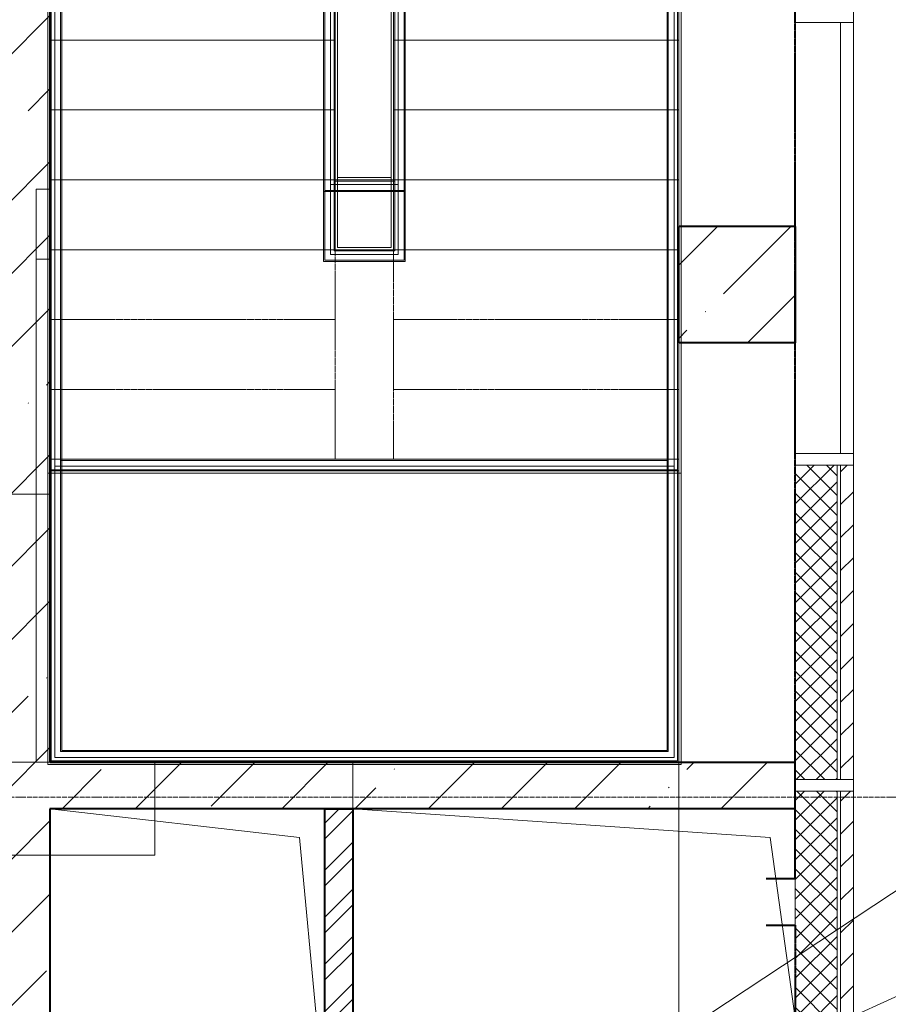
# Model space of a CAD drawing. Header units: millimetres. Extents: x 105028 to 874735, y -568483 to 191941.
# Tile 108 of 135: x 349083 to 352813, y 180899 to 185126. Entities that reach past the tile are written whole.
import ezdxf

# ---------------------------------------------------------------- set-up
doc = ezdxf.new("R2010")
doc.units = ezdxf.units.MM
for name, pattern in [('ADSK_Линия сетки', [25, 20, -2.5, 0, -2.5]), ('ADSK_Сверху', [4.5, 3, -1.5]), ('ADSK_Скрыто', [6, 3, -3]), ('ADSK_Штриховая_ш3 п1_5', [4.5, 3, -1.5]), ('Штрих_3_1_5_', [4.5, 3, -1.5])]:
    doc.linetypes.add(name, pattern=pattern)
doc.layers.add('_Разделитель помещений_', color=4, linetype='ADSK_Штриховая_ш3 п1_5', lineweight=40, true_color=0x00ffff)
for name, color, linetype, lineweight in [('Импосты витража', 7, 'Continuous', 18), ('Лестницы', 7, 'Continuous', 18), ('Марки арматуры воздуховодов', 7, 'Continuous', 20), ('Несущие колонны', 7, 'Continuous', 18), ('Ограждение', 7, 'Continuous', 18), ('Оси', 7, 'Continuous', 9), ('Панели витража', 252, 'Continuous', 5), ('Перекрытия', 7, 'Continuous', 18), ('Поручни', 7, 'Continuous', 18), ('Стены', 7, 'Continuous', 18), ('Стены разрез', 7, 'Continuous', 40), ('Стены штриховка', 7, 'Continuous', 40)]:
    doc.layers.add(name, color=color, linetype=linetype, lineweight=lineweight)
pattern_1 = [(45, (0, 0), (-314.308964, 314.308964), []), (45, (314.3, 0), (-314.308964, 314.308964), [555.625, -111.125, 3.353, -107.772])]
pattern_2 = [(45, (0, 0), (-42.42640687, 42.42640687), []), (135, (0, 0), (-42.42640687, -42.42640687), [])]
pattern_3 = [(45, (0, 0), (-70.7106781, 70.7106781), [])]

# ---------------------------------------------------------------- blocks, each defined once
blk = doc.blocks.new('Ограждение - Ограждение-2592933-К2_L02_5_400__Задание СС')
at = {"layer": 'Поручни'}
for p, q in [((58974.2, 39001.5), (59024.2, 39001.5)), ((58974.2, 38701.5), (58974.2, 39001.5)), ((58979.2, 39001.5), (59019.2, 39001.5)), ((58979.2, 38701.5), (58979.2, 39001.5)), ((59004.2, 39001.5), (59034.2, 39001.5)), ((59004.2, 38701.5), (59004.2, 39001.5)), ((59019.2, 38701.5), (59019.2, 39001.5)), ((59024.2, 38701.5), (59024.2, 39001.5)), ((59034.2, 38701.5), (59034.2, 39001.5)), ((58974.2, 38751.9), (59325, 38751.9)), ((58974.2, 38701.5), (58974.2, 38751.9)), ((58979.2, 38746.9), (59320, 38746.9)), ((58979.2, 38701.5), (58979.2, 38746.9)), ((59320, 38746.9), (59320, 35401.5)), ((59325, 38751.9), (59325, 35401.5)), ((58974.2, 35351.1), (58974.2, 38701.5)), ((58974.2, 35651.1), (58974.2, 38701.5)), ((58979.2, 35356.1), (58979.2, 38701.5)), ((58979.2, 35656.1), (58979.2, 38701.5)), ((59004.2, 38721.9), (59295, 38721.9)), ((59004.2, 38701.5), (59004.2, 38721.9)), ((59004.2, 35381.1), (59004.2, 38701.5)), ((59004.2, 35681.1), (59004.2, 38701.5)), ((59019.2, 38706.9), (59280, 38706.9)), ((59019.2, 38701.5), (59019.2, 38706.9)), ((59019.2, 35396.1), (59019.2, 38701.5)), ((59019.2, 35696.1), (59019.2, 38701.5)), ((59024.2, 38701.9), (59275, 38701.9)), ((59024.2, 38701.5), (59024.2, 38701.9)), ((59024.2, 35401.1), (59024.2, 38701.5)), ((59024.2, 35701.1), (59024.2, 38701.5)), ((59034.2, 35411.1), (59034.2, 38701.5)), ((59034.2, 38691.9), (59265, 38691.9)), ((59034.2, 35711.1), (59034.2, 38691.9)), ((59265, 38701.5), (59295, 38701.5)), ((59265, 38701.5), (59265, 35711.1)), ((59265, 38691.9), (59265, 35411.1)), ((59275, 38701.9), (59275, 35401.5)), ((59275, 38701.5), (59325, 38701.5)), ((59275, 38701.5), (59275, 35701.5)), ((59280, 38706.9), (59280, 35401.5)), ((59280, 38701.5), (59320, 38701.5)), ((59280, 38701.5), (59280, 35701.5)), ((59295, 38721.9), (59295, 35401.5)), ((59295, 38701.5), (59295, 35701.5)), ((59320, 38701.5), (59320, 35701.5)), ((59325, 38701.5), (59325, 35701.5)), ((59099.6, 35681.1), (59004.2, 35681.1)), ((59099.6, 35696.1), (59019.2, 35696.1)), ((59099.6, 35701.1), (59024.2, 35701.1)), ((59099.6, 35711.1), (59034.2, 35711.1)), ((59199.6, 35711.1), (59099.6, 35711.1)), ((59199.6, 35701.1), (59099.6, 35701.1)), ((59199.6, 35696.1), (59099.6, 35696.1)), ((59199.6, 35681.1), (59099.6, 35681.1)), ((59265, 35711.1), (59199.6, 35711.1)), ((59275, 35701.1), (59199.6, 35701.1)), ((59280, 35696.1), (59199.6, 35696.1)), ((59295, 35681.1), (59199.6, 35681.1)), ((59275, 35701.5), (59275, 35701.1)), ((59280, 35701.5), (59280, 35696.1)), ((59295, 35701.5), (59295, 35681.1)), ((59320, 35701.5), (59320, 35656.1)), ((59325, 35701.5), (59325, 35651.1)), ((59099.6, 35651.1), (58974.2, 35651.1)), ((59099.6, 35656.1), (58979.2, 35656.1)), ((59199.6, 35656.1), (59099.6, 35656.1)), ((59199.6, 35651.1), (59099.6, 35651.1)), ((59320, 35656.1), (59199.6, 35656.1)), ((59325, 35651.1), (59199.6, 35651.1)), ((59280, 35396.1), (59019.2, 35396.1)), ((59275, 35401.1), (59024.2, 35401.1)), ((59265, 35411.1), (59034.2, 35411.1)), ((59275, 35401.5), (59275, 35401.1)), ((59280, 35401.5), (59280, 35396.1)), ((59295, 35401.5), (59295, 35381.1)), ((59320, 35401.5), (59320, 35356.1)), ((59325, 35401.5), (59325, 35351.1)), ((59325, 35351.1), (58974.2, 35351.1)), ((59320, 35356.1), (58979.2, 35356.1)), ((59295, 35381.1), (59004.2, 35381.1))]:
    blk.add_line(p, q, dxfattribs=at)
blk = doc.blocks.new('Ограждение - Ограждение-2592937-К2_L02_5_400__Задание СС')
at = {"layer": 'Поручни'}
for p, q in [((57790, 40311.1), (60509.2, 40311.1)), ((57790, 38701.5), (57790, 40311.1)), ((57800, 40301.1), (60499.2, 40301.1)), ((57800, 38701.5), (57800, 40301.1)), ((57805, 40296.1), (60494.2, 40296.1)), ((57805, 38701.5), (57805, 40296.1)), ((60494.2, 40296.1), (60494.2, 39001.5)), ((60499.2, 40301.1), (60499.2, 39001.5)), ((60509.2, 40311.1), (60509.2, 39001.5)), ((57820, 40281.1), (60479.2, 40281.1)), ((57820, 38701.5), (57820, 40281.1)), ((57845, 40256.1), (60454.2, 40256.1)), ((57845, 38701.5), (57845, 40256.1)), ((57850, 40251.1), (60449.2, 40251.1)), ((57850, 38701.5), (57850, 40251.1)), ((60449.2, 40251.1), (60449.2, 39001.5)), ((60454.2, 40256.1), (60454.2, 39001.5)), ((60479.2, 40281.1), (60479.2, 39001.5)), ((57790, 39001.5), (57820, 39001.5)), ((57790, 38701.5), (57790, 39001.5)), ((57800, 39001.5), (57850, 39001.5)), ((57800, 38701.5), (57800, 39001.5)), ((57805, 39001.5), (57845, 39001.5)), ((57805, 38701.5), (57805, 39001.5)), ((57820, 38701.5), (57820, 39001.5)), ((57845, 38701.5), (57845, 39001.5)), ((57850, 38701.5), (57850, 39001.5)), ((60449.2, 39001.5), (60449.2, 38701.5)), ((60454.2, 39001.5), (60454.2, 38701.5)), ((60479.2, 39001.5), (60479.2, 38701.5)), ((60494.2, 39001.5), (60494.2, 38701.5)), ((60499.2, 39001.5), (60499.2, 38701.5)), ((60509.2, 39001.5), (60509.2, 38701.5)), ((57790, 35401.5), (57790, 38701.5)), ((57790, 35701.5), (57790, 38701.5)), ((57800, 35401.5), (57800, 38701.5)), ((57800, 35701.5), (57800, 38701.5)), ((57805, 35401.5), (57805, 38701.5)), ((57805, 35701.5), (57805, 38701.5)), ((57820, 35401.5), (57820, 38701.5)), ((57820, 35701.5), (57820, 38701.5)), ((57845, 35401.5), (57845, 38701.5)), ((57845, 35701.5), (57845, 38701.5)), ((57850, 35401.5), (57850, 38701.5)), ((57850, 35701.5), (57850, 38701.5)), ((60449.2, 38701.5), (60499.2, 38701.5)), ((60449.2, 38701.5), (60449.2, 35401.5)), ((60449.2, 38701.5), (60449.2, 35701.5)), ((60454.2, 38701.5), (60494.2, 38701.5)), ((60454.2, 38701.5), (60454.2, 35401.5)), ((60454.2, 38701.5), (60454.2, 35701.5)), ((60479.2, 38701.5), (60509.2, 38701.5)), ((60479.2, 38701.5), (60479.2, 35401.5)), ((60479.2, 38701.5), (60479.2, 35701.5)), ((60494.2, 38701.5), (60494.2, 35401.5)), ((60494.2, 38701.5), (60494.2, 35701.5)), ((60499.2, 38701.5), (60499.2, 35401.5)), ((60499.2, 38701.5), (60499.2, 35701.5)), ((60509.2, 38701.5), (60509.2, 35401.5)), ((60509.2, 38701.5), (60509.2, 35701.5)), ((57790, 35401.5), (57790, 35701.5)), ((57800, 35401.5), (57800, 35701.5)), ((57805, 35401.5), (57805, 35701.5)), ((57820, 35401.5), (57820, 35701.5)), ((57845, 35401.5), (57845, 35701.5)), ((57850, 35401.5), (57850, 35701.5)), ((60449.2, 35701.5), (60449.2, 34501.9)), ((60454.2, 35701.5), (60454.2, 34496.9)), ((60479.2, 35701.5), (60479.2, 34471.9)), ((60494.2, 35701.5), (60494.2, 34456.9)), ((60499.2, 35701.5), (60499.2, 34451.9)), ((60509.2, 35701.5), (60509.2, 34441.9)), ((57790, 35101.5), (57790, 35401.5)), ((57790, 34441.9), (57790, 35401.5)), ((57800, 35101.5), (57800, 35401.5)), ((57800, 34451.9), (57800, 35401.5)), ((57805, 35101.5), (57805, 35401.5)), ((57805, 34456.9), (57805, 35401.5)), ((57820, 35101.5), (57820, 35401.5)), ((57820, 34471.9), (57820, 35401.5)), ((57845, 35101.5), (57845, 35401.5)), ((57845, 34496.9), (57845, 35401.5)), ((57850, 35101.5), (57850, 35401.5)), ((57850, 34501.9), (57850, 35401.5)), ((60449.2, 35401.5), (60449.2, 33251.9)), ((60454.2, 35401.5), (60454.2, 33246.9)), ((60479.2, 35401.5), (60479.2, 33221.9)), ((60494.2, 35401.5), (60494.2, 33206.9)), ((60499.2, 35401.5), (60499.2, 33201.9)), ((60509.2, 35401.5), (60509.2, 33191.9)), ((57790, 33191.9), (57790, 35101.5)), ((57800, 33201.9), (57800, 35101.5)), ((57805, 33206.9), (57805, 35101.5)), ((57820, 33221.9), (57820, 35101.5)), ((57845, 33246.9), (57845, 35101.5)), ((57850, 33251.9), (57850, 35101.5)), ((60454.2, 34496.9), (57845, 34496.9)), ((60449.2, 34501.9), (57850, 34501.9)), ((60494.2, 34456.9), (57805, 34456.9)), ((60479.2, 34471.9), (57820, 34471.9)), ((60509.2, 34441.9), (57790, 34441.9)), ((60499.2, 34451.9), (57800, 34451.9)), ((60454.2, 33246.9), (57845, 33246.9)), ((60449.2, 33251.9), (57850, 33251.9)), ((60509.2, 33191.9), (57790, 33191.9)), ((60499.2, 33201.9), (57800, 33201.9)), ((60494.2, 33206.9), (57805, 33206.9)), ((60479.2, 33221.9), (57820, 33221.9))]:
    blk.add_line(p, q, dxfattribs=at)
blk = doc.blocks.new('135_SLK_K2_AR_rvt-1-К2_L02_5_400__Задание СС')
at = {"layer": 'Стены разрез', "lineweight": 9}
h = blk.add_hatch(dxfattribs=at)
h.set_pattern_fill('FP_1', color=256, style=0, pattern_type=2)
h.set_pattern_definition([(45, (0, 0), (-101.0278814, 101.0278814), []), (45, (67.35, 0), (-101.0278814, 101.0278814), [])])
h.paths.add_polyline_path([(-12370734.2, 10008380.7), (-12370614.2, 10008380.7), (-12370614.2, 10009660.7), (-12370734.2, 10009660.7), (-12370734.2, 10008660.7)])
at = {"lineweight": 18}
for p, q in [((-12371914.2, 10009660.7), (-12370842.5, 10009536.9)), ((-12370614.2, 10009660.7), (-12368822.5, 10009536.9)), ((-12370842.5, 10009536.9), (-12370734.2, 10008380.7)), ((-12368822.5, 10009536.9), (-12368714.2, 10008760.7))]:
    blk.add_line(p, q, dxfattribs=at)
at = {"layer": '_Разделитель помещений_', "linetype": 'Штрих_3_1_5_'}
for p, q in [((-12368714.2, 10009360.7), (-12368714.2, 10016660.7)), ((-12368839.2, 10009360.7), (-12368714.2, 10009360.7)), ((-12368839.2, 10009160.7), (-12368714.2, 10009160.7)), ((-12368714.2, 10009160.7), (-12368714.2, 10005360.7))]:
    blk.add_line(p, q, dxfattribs=at)
at = {"layer": 'Лестницы', "linetype": 'ADSK_Сверху'}
for p, q in [((-12371914.2, 10011160.7), (-12371914.2, 10015360.7)), ((-12370689.2, 10011160.7), (-12370689.2, 10015360.7)), ((-12369214.2, 10013846.4), (-12369214.2, 10011160.7)), ((-12370439.2, 10013275.1), (-12370439.2, 10011160.7)), ((-12371914.2, 10012960.7), (-12370689.2, 10012960.7)), ((-12371914.2, 10012960.7), (-12370689.2, 10012960.7)), ((-12369214.2, 10012960.7), (-12370439.2, 10012960.7)), ((-12369214.2, 10012960.7), (-12370439.2, 10012960.7)), ((-12371914.2, 10012660.7), (-12370689.2, 10012660.7)), ((-12371914.2, 10012660.7), (-12370689.2, 10012660.7)), ((-12369214.2, 10012660.7), (-12370439.2, 10012660.7)), ((-12369214.2, 10012660.7), (-12370439.2, 10012660.7)), ((-12371914.2, 10012360.7), (-12370689.2, 10012360.7)), ((-12371914.2, 10012360.7), (-12370689.2, 10012360.7)), ((-12369214.2, 10012360.7), (-12370439.2, 10012360.7)), ((-12369214.2, 10012360.7), (-12370439.2, 10012360.7)), ((-12371914.2, 10012060.7), (-12370689.2, 10012060.7)), ((-12371914.2, 10012060.7), (-12370689.2, 10012060.7)), ((-12369214.2, 10012060.7), (-12370439.2, 10012060.7)), ((-12369214.2, 10012060.7), (-12370439.2, 10012060.7)), ((-12371914.2, 10011760.7), (-12370689.2, 10011760.7)), ((-12371914.2, 10011760.7), (-12370689.2, 10011760.7)), ((-12369214.2, 10011760.7), (-12370439.2, 10011760.7)), ((-12369214.2, 10011760.7), (-12370439.2, 10011760.7)), ((-12371914.2, 10011460.7), (-12370689.2, 10011460.7)), ((-12371914.2, 10011460.7), (-12370689.2, 10011460.7)), ((-12369214.2, 10011460.7), (-12370439.2, 10011460.7)), ((-12369214.2, 10011460.7), (-12370439.2, 10011460.7)), ((-12371914.2, 10011160.7), (-12371914.2, 10009860.7)), ((-12371914.2, 10011160.7), (-12370689.2, 10011160.7)), ((-12371914.2, 10011160.7), (-12370689.2, 10011160.7)), ((-12370439.2, 10011160.7), (-12370689.2, 10011160.7)), ((-12369214.2, 10011160.7), (-12370439.2, 10011160.7)), ((-12369214.2, 10011160.7), (-12370439.2, 10011160.7)), ((-12369214.2, 10009860.7), (-12369214.2, 10011160.7)), ((-12371914.2, 10009860.7), (-12369214.2, 10009860.7))]:
    blk.add_line(p, q, dxfattribs=at)
at = {"layer": 'Лестницы'}
for p, q in [((-12371914.2, 10012960.7), (-12371914.2, 10013260.7)), ((-12371914.2, 10012960.7), (-12371914.2, 10013260.7)), ((-12370689.2, 10012960.7), (-12370689.2, 10013260.7)), ((-12370689.2, 10012960.7), (-12370689.2, 10013260.7)), ((-12370439.2, 10013260.7), (-12370439.2, 10012960.7)), ((-12370439.2, 10013260.7), (-12370439.2, 10012960.7)), ((-12369214.2, 10013260.7), (-12369214.2, 10012960.7)), ((-12369214.2, 10013260.7), (-12369214.2, 10012960.7)), ((-12371914.2, 10012660.7), (-12371914.2, 10012960.7)), ((-12371914.2, 10012660.7), (-12371914.2, 10012960.7)), ((-12371914.2, 10012960.7), (-12370689.2, 10012960.7)), ((-12371914.2, 10012960.7), (-12370689.2, 10012960.7)), ((-12370689.2, 10012660.7), (-12370689.2, 10012960.7)), ((-12370689.2, 10012660.7), (-12370689.2, 10012960.7)), ((-12370439.2, 10012960.7), (-12370439.2, 10012660.7)), ((-12370439.2, 10012960.7), (-12370439.2, 10012660.7)), ((-12369214.2, 10012960.7), (-12370439.2, 10012960.7)), ((-12369214.2, 10012960.7), (-12370439.2, 10012960.7)), ((-12369214.2, 10012960.7), (-12369214.2, 10012660.7)), ((-12369214.2, 10012960.7), (-12369214.2, 10012660.7)), ((-12371914.2, 10012360.7), (-12371914.2, 10012660.7)), ((-12371914.2, 10012360.7), (-12371914.2, 10012660.7)), ((-12371914.2, 10012660.7), (-12370689.2, 10012660.7)), ((-12371914.2, 10012660.7), (-12370689.2, 10012660.7)), ((-12370689.2, 10012360.7), (-12370689.2, 10012660.7)), ((-12370689.2, 10012360.7), (-12370689.2, 10012660.7)), ((-12370439.2, 10012660.7), (-12370439.2, 10012360.7)), ((-12370439.2, 10012660.7), (-12370439.2, 10012360.7)), ((-12369214.2, 10012660.7), (-12370439.2, 10012660.7)), ((-12369214.2, 10012660.7), (-12370439.2, 10012660.7)), ((-12369214.2, 10012660.7), (-12369214.2, 10012360.7)), ((-12369214.2, 10012660.7), (-12369214.2, 10012360.7)), ((-12371914.2, 10012360.7), (-12371914.2, 10011110.7)), ((-12371914.2, 10012360.7), (-12370689.2, 10012360.7)), ((-12371914.2, 10012060.7), (-12371914.2, 10012360.7)), ((-12371914.2, 10012360.7), (-12370689.2, 10012360.7)), ((-12370614.2, 10012360.7), (-12370689.2, 10012360.7)), ((-12370689.2, 10012060.7), (-12370689.2, 10012360.7)), ((-12370514.2, 10012360.7), (-12370614.2, 10012360.7)), ((-12370439.2, 10012360.7), (-12370514.2, 10012360.7)), ((-12369214.2, 10012360.7), (-12370439.2, 10012360.7)), ((-12370439.2, 10012360.7), (-12370439.2, 10012060.7)), ((-12369214.2, 10012360.7), (-12370439.2, 10012360.7)), ((-12369214.2, 10011110.7), (-12369214.2, 10012360.7)), ((-12369214.2, 10012360.7), (-12369214.2, 10012060.7)), ((-12371914.2, 10012060.7), (-12371914.2, 10009860.7)), ((-12371914.2, 10012060.7), (-12370689.2, 10012060.7)), ((-12370439.2, 10012060.7), (-12370689.2, 10012060.7)), ((-12369214.2, 10012060.7), (-12370439.2, 10012060.7)), ((-12369214.2, 10009860.7), (-12369214.2, 10012060.7)), ((-12371914.2, 10011110.7), (-12369214.2, 10011110.7)), ((-12371914.2, 10009860.7), (-12369214.2, 10009860.7))]:
    blk.add_line(p, q, dxfattribs=at)
at = {"layer": 'Лестницы', "linetype": 'ADSK_Скрыто'}
for p, q in [((-12371914.2, 10012960.7), (-12370689.2, 10012960.7)), ((-12371914.2, 10012960.7), (-12370689.2, 10012960.7)), ((-12369214.2, 10012960.7), (-12370439.2, 10012960.7)), ((-12369214.2, 10012960.7), (-12370439.2, 10012960.7)), ((-12371914.2, 10012660.7), (-12370689.2, 10012660.7)), ((-12371914.2, 10012660.7), (-12370689.2, 10012660.7)), ((-12369214.2, 10012660.7), (-12370439.2, 10012660.7)), ((-12369214.2, 10012660.7), (-12370439.2, 10012660.7)), ((-12371914.2, 10012360.7), (-12370689.2, 10012360.7)), ((-12371914.2, 10012360.7), (-12370689.2, 10012360.7)), ((-12369214.2, 10012360.7), (-12370439.2, 10012360.7)), ((-12369214.2, 10012360.7), (-12370439.2, 10012360.7)), ((-12371914.2, 10012060.7), (-12370689.2, 10012060.7)), ((-12369214.2, 10012060.7), (-12370439.2, 10012060.7))]:
    blk.add_line(p, q, dxfattribs=at)
at = {"layer": 'Стены'}
for p, q in [((-12370734.2, 10009660.7), (-12370734.2, 10008780.7)), ((-12370734.2, 10009660.7), (-12370614.2, 10009660.7)), ((-12370614.2, 10008380.7), (-12370614.2, 10009660.7))]:
    blk.add_line(p, q, dxfattribs=at)
at = {"layer": 'Стены разрез'}
for p, q in [((-12370734.2, 10008780.7), (-12370734.2, 10009660.7)), ((-12370734.2, 10009660.7), (-12370614.2, 10009660.7)), ((-12370614.2, 10009660.7), (-12370614.2, 10008380.7))]:
    blk.add_line(p, q, dxfattribs=at)
at = {"layer": 'Ограждение', "lineweight": 18}
for name in ['Ограждение - Ограждение-2592937-К2_L02_5_400__Задание СС', 'Ограждение - Ограждение-2592933-К2_L02_5_400__Задание СС']:
    blk.add_blockref(name, (-12429713.8, 9976659.2), dxfattribs=at)
blk = doc.blocks.new('135_SLK_GD_KR_rvt-1-К2_L02_5_400__Задание СС')
at = {"layer": 'Оси', "color": 8, "linetype": 'ADSK_Линия сетки', "true_color": 0x808080}
blk.add_line((-12390134.6, 10009710.7), (-12363968.6, 10009710.7), dxfattribs=at)
blk = doc.blocks.new('135_SLK_K1-2-3_KR_rvt-1-К2_L02_5_400__Задание СС')
at = {"layer": 'Несущие колонны', "lineweight": 9}
h = blk.add_hatch(dxfattribs=at)
h.set_pattern_fill('FP_6', color=256, style=0, pattern_type=2)
h.set_pattern_definition(pattern_1)
h.paths.add_polyline_path([(-12368714.2, 10011660.7), (-12368714.2, 10012160.7), (-12369214.2, 10012160.7), (-12369214.2, 10011660.7), (-12369157.5, 10011660.7)])
at = {"layer": 'Стены разрез', "lineweight": 9}
h = blk.add_hatch(dxfattribs=at)
h.set_pattern_fill('FP_6', color=256, style=0, pattern_type=2)
h.set_pattern_definition(pattern_1)
h.paths.add_polyline_path([(-12372114.2, 10008660.7), (-12371914.2, 10008660.7), (-12371914.2, 10015360.7), (-12372114.2, 10015360.7), (-12372114.2, 10008860.7)])
h = blk.add_hatch(dxfattribs=at)
h.set_pattern_fill('FP_6', color=256, style=0, pattern_type=2)
h.set_pattern_definition(pattern_1)
h.paths.add_polyline_path([(-12368714.2, 10009660.7), (-12368714.2, 10009860.7), (-12371914.2, 10009860.7), (-12371914.2, 10009660.7), (-12369157.5, 10009660.7)])
at = {"layer": 'Несущие колонны', "lineweight": 40}
for p, q in [((-12368714.2, 10012160.7), (-12369214.2, 10012160.7)), ((-12369214.2, 10011660.7), (-12369214.2, 10012160.7)), ((-12368714.2, 10012160.7), (-12368714.2, 10011660.7)), ((-12368714.2, 10011660.7), (-12369214.2, 10011660.7))]:
    blk.add_line(p, q, dxfattribs=at)
at = {"layer": 'Несущие колонны'}
for p, q in [((-12368714.2, 10012160.7), (-12369214.2, 10012160.7)), ((-12369214.2, 10011660.7), (-12369214.2, 10012160.7)), ((-12368714.2, 10012160.7), (-12368714.2, 10011660.7)), ((-12368714.2, 10011660.7), (-12369214.2, 10011660.7))]:
    blk.add_line(p, q, dxfattribs=at)
at = {"layer": 'Перекрытия'}
for p, q in [((-12369214.2, 10008380.7), (-12369214.2, 10016000.7)), ((-12369214.2, 10016000.7), (-12369214.2, 10008380.7)), ((-12368714.2, 10015560.7), (-12368714.2, 10009860.7)), ((-12368714.2, 10009860.7), (-12368714.2, 10015560.7)), ((-12371464.2, 10009460.7), (-12371464.2, 10009860.7)), ((-12371464.2, 10009860.7), (-12370614.2, 10009860.7)), ((-12370614.2, 10009860.7), (-12371464.2, 10009860.7)), ((-12371464.2, 10009860.7), (-12371464.2, 10009460.7)), ((-12370614.2, 10009860.7), (-12370614.2, 10008380.7)), ((-12370614.2, 10008380.7), (-12370614.2, 10009860.7)), ((-12368714.2, 10009860.7), (-12368714.2, 9984210.7)), ((-12368714.2, 9982455.7), (-12368714.2, 10009860.7)), ((-12372114.2, 10009460.7), (-12371464.2, 10009460.7)), ((-12371464.2, 10009460.7), (-12372114.2, 10009460.7))]:
    blk.add_line(p, q, dxfattribs=at)
at = {"layer": 'Стены'}
for p, q in [((-12371914.2, 10011010.7), (-12371914.2, 10015360.7)), ((-12371914.2, 10014560.7), (-12371914.2, 10009860.7)), ((-12371974.2, 10012320.7), (-12371974.2, 10011010.7)), ((-12371914.2, 10012320.7), (-12371974.2, 10012320.7)), ((-12371974.2, 10011010.7), (-12371974.2, 10012320.7)), ((-12371974.2, 10012320.7), (-12371914.2, 10012320.7)), ((-12371914.2, 10012320.7), (-12371914.2, 10011010.7)), ((-12371914.2, 10011010.7), (-12371914.2, 10012320.7)), ((-12371914.2, 10012020.7), (-12371974.2, 10012020.7)), ((-12371974.2, 10012020.7), (-12371974.2, 10009860.7)), ((-12371974.2, 10012020.7), (-12371914.2, 10012020.7)), ((-12371974.2, 10009860.7), (-12371974.2, 10012020.7)), ((-12371914.2, 10009860.7), (-12371914.2, 10012020.7)), ((-12371914.2, 10012020.7), (-12371914.2, 10009860.7)), ((-12371914.2, 10011010.7), (-12372114.2, 10011010.7)), ((-12371914.2, 10011010.7), (-12372114.2, 10011010.7)), ((-12371974.2, 10011010.7), (-12371914.2, 10011010.7)), ((-12371914.2, 10011010.7), (-12371974.2, 10011010.7)), ((-12371914.2, 10009860.7), (-12371914.2, 10011010.7)), ((-12372114.2, 10009860.7), (-12371914.2, 10009860.7)), ((-12371914.2, 10009860.7), (-12372114.2, 10009860.7)), ((-12371914.2, 10009860.7), (-12372114.2, 10009860.7)), ((-12371974.2, 10009860.7), (-12371914.2, 10009860.7)), ((-12371914.2, 10009860.7), (-12371974.2, 10009860.7)), ((-12370614.2, 10009860.7), (-12371464.2, 10009860.7)), ((-12371464.2, 10009660.7), (-12371464.2, 10009860.7)), ((-12370614.2, 10009860.7), (-12370614.2, 10009660.7)), ((-12368714.2, 10009860.7), (-12369214.2, 10009860.7)), ((-12369214.2, 10009860.7), (-12369214.2, 10009660.7)), ((-12368714.2, 10009660.7), (-12368714.2, 10009860.7)), ((-12371464.2, 10009660.7), (-12370614.2, 10009660.7)), ((-12369214.2, 10009660.7), (-12368714.2, 10009660.7)), ((-12372114.2, 10009460.7), (-12371914.2, 10009460.7)), ((-12371914.2, 10008660.7), (-12371914.2, 10009460.7))]:
    blk.add_line(p, q, dxfattribs=at)
at = {"layer": 'Стены разрез'}
for p, q in [((-12371914.2, 10015360.7), (-12371914.2, 10009860.7)), ((-12371914.2, 10009860.7), (-12368714.2, 10009860.7)), ((-12368714.2, 10009660.7), (-12368714.2, 10009860.7)), ((-12371914.2, 10009660.7), (-12371914.2, 10008660.7)), ((-12368714.2, 10009660.7), (-12371914.2, 10009660.7))]:
    blk.add_line(p, q, dxfattribs=at)
blk = doc.blocks.new('Rectangular Mullion - R_InvisibleFrame_50Wx250H-5166563-К2_L02_5_400__Задание СС')
at = {"layer": 'Импосты витража', "lineweight": 5}
for p, q in [((-25, 0), (-25, 250)), ((-25, 250), (25, 250)), ((25, 250), (25, 0)), ((25, 0), (-25, 0))]:
    blk.add_line(p, q, dxfattribs=at)
blk = doc.blocks.new('Rectangular Mullion - R_InvisibleFrame_50Wx250H-5146739-К2_L02_5_400__Задание СС')
at = {"layer": 'Импосты витража', "lineweight": 5}
for p, q in [((-12368714.2, 10008510.7), (-12368714.2, 10009760.7)), ((-12368714.2, 10008510.7), (-12368714.2, 10009760.7)), ((-12368464.2, 10009760.7), (-12368464.2, 10008510.7)), ((-12368464.2, 10008510.7), (-12368464.2, 10009760.7))]:
    blk.add_line(p, q, dxfattribs=at)
blk = doc.blocks.new('Rectangular Mullion - R_InvisibleFrame_50Wx250H-V9-К2_L02_5_400__Задание СС')
at = {"layer": 'Импосты витража', "lineweight": 5}
for p, q in [((25, 250), (-25, 250)), ((-25, 250), (-25, 0)), ((25, 250), (-25, 250)), ((-25, 0), (-25, 250)), ((25, 0), (25, 250)), ((25, 0), (25, 250)), ((-25, 0), (25, 0)), ((-25, 0), (25, 0))]:
    blk.add_line(p, q, dxfattribs=at)
blk = doc.blocks.new('Rectangular Mullion - R_InvisibleFrame_50Wx250H-5146929-К2_L02_5_400__Задание СС')
at = {"layer": 'Импосты витража', "lineweight": 5}
for p, q in [((-12368714.2, 10009760.7), (-12368714.2, 10011160.7)), ((-12368714.2, 10009760.7), (-12368714.2, 10011160.7)), ((-12368464.2, 10011160.7), (-12368464.2, 10009760.7)), ((-12368464.2, 10009760.7), (-12368464.2, 10011160.7))]:
    blk.add_line(p, q, dxfattribs=at)
blk = doc.blocks.new('System Panel - A_PAN_Glass_Закаленное-5730277-К2_L02_5_400__Задание СС')
at = {"layer": 'Панели витража', "lineweight": 5}
for p, q in [((925, 0), (-925, 0)), ((-925, 0), (925, 0)), ((-925, -55), (-925, 0)), ((-925, -55), (-925, 0)), ((925, 0), (925, -55)), ((925, -55), (925, 0)), ((-925, -55), (925, -55)), ((925, -55), (-925, -55))]:
    blk.add_line(p, q, dxfattribs=at)
blk = doc.blocks.new('Rectangular Mullion - R_InvisibleFrame_50Wx250H-5146932-К2_L02_5_400__Задание СС')
at = {"layer": 'Импосты витража', "lineweight": 5}
for p, q in [((-12368714.2, 10011160.7), (-12368714.2, 10013060.7)), ((-12368714.2, 10011160.7), (-12368714.2, 10013060.7)), ((-12368464.2, 10013060.7), (-12368464.2, 10011160.7)), ((-12368464.2, 10011160.7), (-12368464.2, 10013060.7))]:
    blk.add_line(p, q, dxfattribs=at)
blk = doc.blocks.new('Rectangular Mullion - R_InvisibleFrame_50Wx250H-5339910-К2_L02_5_400__Задание СС')
at = {"layer": 'Импосты витража', "lineweight": 5}
for p, q in [((-50, 0), (-50, 250)), ((-50, 250), (0, 250)), ((0, 250), (0, 0)), ((0, 0), (-50, 0))]:
    blk.add_line(p, q, dxfattribs=at)
blk = doc.blocks.new('135_SLK_K2_AR_FCD_rvt-1-К2_L02_5_400__Задание СС')
at = {"layer": 'Стены разрез', "lineweight": 5}
h = blk.add_hatch(dxfattribs=at)
h.set_pattern_fill('FP_23', color=256, style=0, pattern_type=2)
h.set_pattern_definition(pattern_2)
h.paths.add_polyline_path([(-12368534.2, 10009785.7), (-12368534.2, 10011135.7), (-12368714.2, 10011135.7), (-12368714.2, 10009785.7)])
h = blk.add_hatch(dxfattribs=at)
h.set_pattern_fill('FP_24', color=256, style=0, pattern_type=2)
h.set_pattern_definition(pattern_3)
h.paths.add_polyline_path([(-12368464.2, 10009785.7), (-12368464.2, 10011135.7), (-12368519.2, 10011135.7), (-12368519.2, 10009785.7)])
h = blk.add_hatch(dxfattribs=at)
h.set_pattern_fill('FP_23', color=256, style=0, pattern_type=2)
h.set_pattern_definition(pattern_2)
h.paths.add_polyline_path([(-12368534.2, 10008535.7), (-12368534.2, 10009735.7), (-12368714.2, 10009735.7), (-12368714.2, 10008535.7)])
h = blk.add_hatch(dxfattribs=at)
h.set_pattern_fill('FP_24', color=256, style=0, pattern_type=2)
h.set_pattern_definition(pattern_3)
h.paths.add_polyline_path([(-12368519.2, 10008535.7), (-12368464.2, 10008535.7), (-12368464.2, 10009735.7), (-12368519.2, 10009735.7)])
at = {"layer": 'Стены', "lineweight": 5}
for p, q in [((-12368714.2, 10013035.7), (-12368714.2, 10011185.7)), ((-12368714.2, 10011185.7), (-12368714.2, 10013035.7)), ((-12368714.2, 10013035.7), (-12368464.2, 10013035.7)), ((-12368464.2, 10013035.7), (-12368714.2, 10013035.7)), ((-12368464.2, 10013035.7), (-12368464.2, 10011185.7)), ((-12368464.2, 10011185.7), (-12368464.2, 10013035.7)), ((-12368464.2, 10011185.7), (-12368714.2, 10011185.7)), ((-12368464.2, 10011185.7), (-12368714.2, 10011185.7)), ((-12368714.2, 10011185.7), (-12368714.2, 10009785.7)), ((-12368714.2, 10009785.7), (-12368714.2, 10011185.7)), ((-12368714.2, 10011185.7), (-12368464.2, 10011185.7)), ((-12368464.2, 10011185.7), (-12368714.2, 10011185.7)), ((-12368464.2, 10011185.7), (-12368464.2, 10009785.7)), ((-12368464.2, 10009785.7), (-12368464.2, 10011185.7)), ((-12368714.2, 10011135.7), (-12368714.2, 10009785.7)), ((-12368714.2, 10011135.7), (-12368464.2, 10011135.7)), ((-12368464.2, 10009785.7), (-12368464.2, 10011135.7)), ((-12368464.2, 10009785.7), (-12368714.2, 10009785.7)), ((-12368464.2, 10009785.7), (-12368714.2, 10009785.7)), ((-12368464.2, 10009785.7), (-12368714.2, 10009785.7)), ((-12368714.2, 10009735.7), (-12368714.2, 10008535.7)), ((-12368714.2, 10009735.7), (-12368464.2, 10009735.7)), ((-12368714.2, 10009735.7), (-12368714.2, 10008535.7)), ((-12368714.2, 10008535.7), (-12368714.2, 10009735.7)), ((-12368714.2, 10009735.7), (-12368464.2, 10009735.7)), ((-12368464.2, 10009735.7), (-12368714.2, 10009735.7)), ((-12368464.2, 10008535.7), (-12368464.2, 10009735.7)), ((-12368464.2, 10009735.7), (-12368464.2, 10008535.7)), ((-12368464.2, 10008535.7), (-12368464.2, 10009735.7))]:
    blk.add_line(p, q, dxfattribs=at)
at = {"layer": 'Стены разрез', "lineweight": 9}
for p, q in [((-12368714.2, 10009785.7), (-12368714.2, 10011135.7)), ((-12368714.2, 10011135.7), (-12368464.2, 10011135.7)), ((-12368464.2, 10011135.7), (-12368464.2, 10009785.7)), ((-12368714.2, 10009785.7), (-12368464.2, 10009785.7)), ((-12368714.2, 10008535.7), (-12368714.2, 10009735.7)), ((-12368714.2, 10009735.7), (-12368464.2, 10009735.7)), ((-12368464.2, 10009735.7), (-12368464.2, 10008535.7))]:
    blk.add_line(p, q, dxfattribs=at)
at = {"layer": 'Стены штриховка', "lineweight": 9}
for p, q in [((-12368534.2, 10009785.7), (-12368534.2, 10011135.7)), ((-12368519.2, 10009785.7), (-12368519.2, 10011135.7)), ((-12368534.2, 10008535.7), (-12368534.2, 10009735.7)), ((-12368519.2, 10008535.7), (-12368519.2, 10009735.7))]:
    blk.add_line(p, q, dxfattribs=at)
at = {"layer": 'Импосты витража', "lineweight": 5, "extrusion": (0, 0, -1), "rotation": 270.0000000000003}
for name, p in [('Rectangular Mullion - R_InvisibleFrame_50Wx250H-5166563-К2_L02_5_400__Задание СС', (12368464.2, 10013060.7)), ('Rectangular Mullion - R_InvisibleFrame_50Wx250H-V9-К2_L02_5_400__Задание СС', (12368464.2, 10013060.7)), ('Rectangular Mullion - R_InvisibleFrame_50Wx250H-V9-К2_L02_5_400__Задание СС', (12368464.2, 10011160.7)), ('Rectangular Mullion - R_InvisibleFrame_50Wx250H-5166563-К2_L02_5_400__Задание СС', (12368464.2, 10011160.7)), ('Rectangular Mullion - R_InvisibleFrame_50Wx250H-V9-К2_L02_5_400__Задание СС', (12368464.2, 10009760.7)), ('Rectangular Mullion - R_InvisibleFrame_50Wx250H-5339910-К2_L02_5_400__Задание СС', (12368464.2, 10009735.7))]:
    blk.add_blockref(name, p, dxfattribs=at)
at = {"layer": 'Импосты витража', "lineweight": 5}
for name in ['Rectangular Mullion - R_InvisibleFrame_50Wx250H-5146932-К2_L02_5_400__Задание СС', 'Rectangular Mullion - R_InvisibleFrame_50Wx250H-5146929-К2_L02_5_400__Задание СС', 'Rectangular Mullion - R_InvisibleFrame_50Wx250H-5146739-К2_L02_5_400__Задание СС']:
    blk.add_blockref(name, (0, 0), dxfattribs=at)
at = {"layer": 'Панели витража', "lineweight": 5, "rotation": 269.9999999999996}
blk.add_blockref('System Panel - A_PAN_Glass_Закаленное-5730277-К2_L02_5_400__Задание СС', (-12368464.2, 10012110.7), dxfattribs=at)

msp = doc.modelspace()

# ---------------------------------------------------------------- linework, layer by layer
at = {"layer": 'Марки арматуры воздуховодов'}
for p, q in [((350533.9, 179858), (353922.3, 182098.6)), ((350517.3, 179876.4), (353232.6, 181106.6))]:
    msp.add_line(p, q, dxfattribs=at)

# ---------------------------------------------------------------- block references
at = {"lineweight": 5}
for name in ['135_SLK_GD_KR_rvt-1-К2_L02_5_400__Задание СС', '135_SLK_K2_AR_FCD_rvt-1-К2_L02_5_400__Задание СС', '135_SLK_K1-2-3_KR_rvt-1-К2_L02_5_400__Задание СС', '135_SLK_K2_AR_rvt-1-К2_L02_5_400__Задание СС']:
    msp.add_blockref(name, (12721127.3, -9827922.2), dxfattribs=at)

doc.saveas('drawing.dxf')
